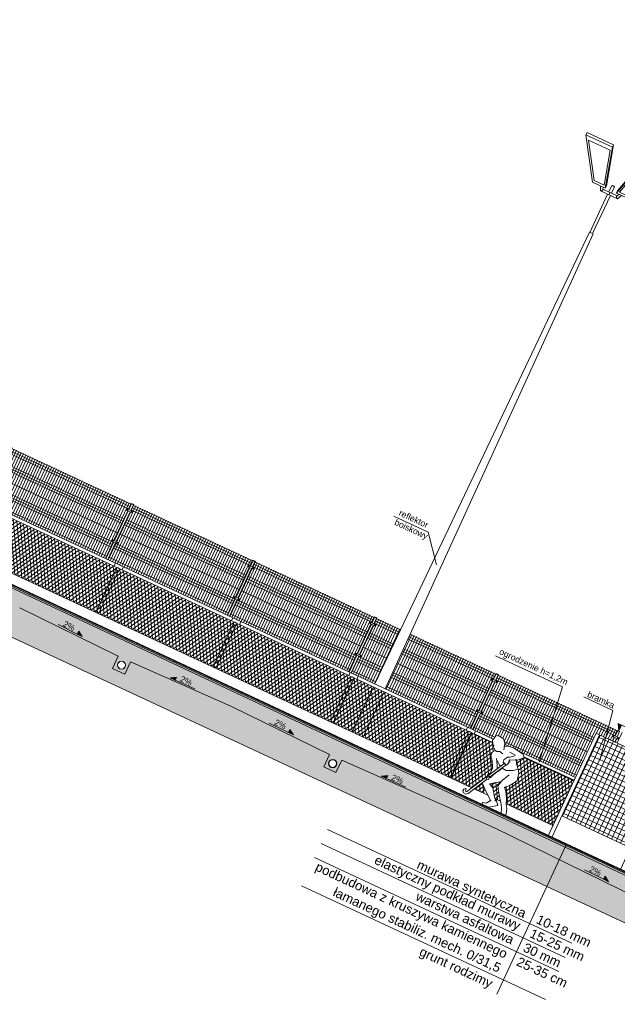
# Model space of a CAD drawing. Header units: millimetres. Extents: x 1962 to 3194, y -795 to -219.
# Tile 99 of 256: x 2333 to 2344, y -422 to -403. Entities that reach past the tile are written whole.
import ezdxf

# ---------------------------------------------------------------- set-up
doc = ezdxf.new("R2010")
doc.units = ezdxf.units.MM
doc.layers.get('0').update_dxf_attribs({"lineweight": 5})
for name, color, linetype, lineweight in [('A_boisko reflektory', 74, 'Continuous', 9), ('A_flagi przekrojowe', 92, 'Continuous', 9), ('A_hatch przekroje', 125, 'Continuous', 9), ('A_koty wysokośc.', 53, 'Continuous', 9), ('A_ludzie', 53, 'Continuous', 9), ('A_ogrodzenie 1_2m', 34, 'Continuous', 9), ('A_ogrodzenie 2_4m', 45, 'Continuous', 9), ('A_przekrojowe', 42, 'Continuous', 9), ('A_widok', 142, 'Continuous', 9)]:
    doc.layers.add(name, color=color, linetype=linetype, lineweight=lineweight)
doc.styles.get("Standard").update_dxf_attribs({"font": 'arial.ttf'})

# ---------------------------------------------------------------- blocks, each defined once
blk = doc.blocks.new('zw$82A4')
at = {"layer": 'A_boisko reflektory'}
for p, q in [((-0.893, 12.574), (-0.33, 12.574)), ((-0.893, 12.524), (-0.893, 12.574)), ((-0.119, 11.801), (-0.33, 12.574)), ((-0.33, 12.524), (-0.33, 12.574)), ((0.119, 11.801), (0.33, 12.574)), ((0.893, 12.574), (0.33, 12.574)), ((0.33, 12.524), (0.33, 12.574)), ((0.893, 12.524), (0.893, 12.574)), ((-0.893, 12.524), (-0.33, 12.524)), ((-0.893, 12.524), (-0.394, 11.75)), ((-0.802, 12.454), (-0.342, 12.454)), ((-0.802, 12.454), (-0.375, 11.793)), ((-0.162, 11.793), (-0.342, 12.454)), ((-0.119, 11.75), (-0.33, 12.524)), ((0.119, 11.75), (0.33, 12.524)), ((0.162, 11.793), (0.342, 12.454)), ((0.893, 12.524), (0.33, 12.524)), ((0.802, 12.454), (0.342, 12.454)), ((0.802, 12.454), (0.375, 11.793)), ((0.893, 12.524), (0.394, 11.75)), ((-0.375, 11.793), (-0.162, 11.793)), ((-0.119, 11.75), (-0.119, 11.801)), ((-0.03, 11.849), (0.03, 11.849)), ((-0.03, 11.849), (-0.03, 11.712)), ((0.03, 11.849), (0.03, 11.712)), ((0.119, 11.75), (0.119, 11.801)), ((0.375, 11.793), (0.162, 11.793)), ((-0.394, 11.75), (-0.119, 11.75)), ((-0.183, 11.662), (-0.223, 11.75)), ((0.181, 11.662), (-0.183, 11.662)), ((-0.151, 11.712), (-0.168, 11.75)), ((0.151, 11.712), (-0.151, 11.712)), ((-0.03, 11.662), (-0.03, 10.849)), ((0, 11.712), (0, 11.662)), ((0.03, 11.662), (0.03, 10.849)), ((0.394, 11.75), (0.119, 11.75)), ((0.151, 11.712), (0.168, 11.75)), ((0.183, 11.662), (0.223, 11.75)), ((-0.113, 1.19), (-0.04, 10.849)), ((-0.04, 10.849), (0.04, 10.849)), ((0.113, 1.19), (0.04, 10.849)), ((-0.119, 0.166), (-0.114, 1.13)), ((0.119, 0.166), (0.114, 1.13))]:
    blk.add_line(p, q, dxfattribs=at)
for centre, radius, start, end in [((0, 11.781), 0.0744, 66.2061, 113.7939), ((-0.182, 11.697), 0.0348, 268.7223, 25.8045), ((0.182, 11.697), 0.0348, 154.1955, 271.2777)]:
    blk.add_arc(centre, radius, start, end, dxfattribs=at)
blk = doc.blocks.new('zw$5246')
at = {"layer": 'A_ogrodzenie 2_4m'}
blk.add_lwpolyline([(-0.095, 0.015), (0.015, 0.015), (0.015, -0.015), (-0.095, -0.015), (-0.095, 0.015)], dxfattribs=at)
for centre in [(-0.085, 0), (0.005, 0)]:
    blk.add_circle(centre, 0.006, dxfattribs=at)
blk = doc.blocks.new('zw$874D')
at = {"layer": 'A_ogrodzenie 2_4m'}
for p, q in [((0.07, -1.169), (0.07, 0)), ((0.12, -1.169), (0.12, 0)), ((0.17, -1.169), (0.17, 0)), ((0.22, -1.169), (0.22, 0)), ((0.27, -1.169), (0.27, 0)), ((0.32, -1.169), (0.32, 0)), ((0.42, -1.169), (0.42, 0)), ((0.52, -1.169), (0.52, 0)), ((0.57, -1.169), (0.57, 0)), ((0.03, -0.12), (0.03, 0)), ((0.03, -0.01), (2.56, -0.01)), ((0.03, -0.06), (2.56, -0.06)), ((0.03, -0.11), (2.56, -0.11)), ((0.03, -0.78), (0.03, -0.15)), ((0.37, -1.169), (0.37, 0)), ((0.47, -1.169), (0.47, 0)), ((0.62, -1.169), (0.62, 0)), ((0.67, -1.169), (0.67, 0)), ((0.72, -1.169), (0.72, 0)), ((0.77, -1.169), (0.77, 0)), ((0.82, -1.169), (0.82, 0)), ((0.87, -1.169), (0.87, 0)), ((0.92, -1.169), (0.92, 0)), ((0.97, -1.169), (0.97, 0)), ((1.02, -1.169), (1.02, 0)), ((1.07, -1.169), (1.07, 0)), ((1.12, -1.169), (1.12, 0)), ((1.17, -1.169), (1.17, 0)), ((1.22, -1.169), (1.22, 0)), ((1.27, -1.169), (1.27, 0)), ((1.32, -1.169), (1.32, 0)), ((1.37, -1.169), (1.37, 0)), ((1.42, -1.169), (1.42, 0)), ((1.47, -1.169), (1.47, 0)), ((1.52, -1.164), (1.52, 0)), ((1.57, -1.164), (1.57, 0)), ((1.62, -1.164), (1.62, 0)), ((1.67, -1.169), (1.67, 0)), ((1.72, -1.169), (1.72, 0)), ((1.77, -1.164), (1.77, 0)), ((1.82, -1.164), (1.82, 0)), ((1.87, -1.164), (1.87, 0)), ((1.92, -1.164), (1.92, 0)), ((1.97, -1.169), (1.97, 0)), ((2.02, -1.169), (2.02, 0)), ((2.07, -1.169), (2.07, 0)), ((2.12, -1.169), (2.12, 0)), ((2.17, -1.169), (2.17, 0)), ((2.22, -1.169), (2.22, 0)), ((2.27, -1.169), (2.27, 0)), ((2.32, -1.169), (2.32, 0)), ((2.37, -1.169), (2.37, 0)), ((2.42, -1.169), (2.42, 0)), ((2.47, -1.169), (2.47, 0)), ((2.52, -1.169), (2.52, 0)), ((2.56, -0.12), (2.56, 0)), ((2.56, -0.78), (2.56, -0.15)), ((0.03, -0.32), (2.56, -0.32)), ((0.03, -0.37), (2.56, -0.37)), ((0.03, -0.42), (2.56, -0.42)), ((0.03, -0.62), (2.56, -0.62)), ((0.03, -1.169), (0.03, -0.81)), ((0.03, -0.82), (2.56, -0.82)), ((0.03, -0.87), (2.56, -0.87)), ((0.03, -0.92), (2.56, -0.92)), ((2.56, -1.169), (2.56, -0.81)), ((0.03, -1.12), (2.56, -1.12))]:
    blk.add_line(p, q, dxfattribs=at)
blk.add_lwpolyline([(0.025, -0.01), (0.02, -0.01), (0.02, 0), (-0.02, 0), (-0.02, -0.01), (-0.025, -0.01), (-0.025, 0.005), (0.025, 0.005)], close=True, dxfattribs=at)
for points in [[(0.02, -0.12), (0.02, 0), (-0.02, 0), (-0.02, -0.12)], [(-0.02, -0.15), (-0.02, -0.78)], [(0.02, -0.78), (0.02, -0.15)], [(-0.02, -0.81), (-0.02, -1.169)], [(0.02, -1.169), (0.02, -0.81)]]:
    blk.add_lwpolyline(points, dxfattribs=at)
at = {"layer": 'A_ogrodzenie 2_4m', "xscale": -1, "rotation": 179.9999999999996}
blk.add_blockref('zw$5246', (0.04, -0.135), dxfattribs=at)
at = {"layer": 'A_ogrodzenie 2_4m', "rotation": 359.9999999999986}
blk.add_blockref('zw$5246', (0.04, -0.795), dxfattribs=at)
blk = doc.blocks.new('zw$C250')
at = {"layer": 'A_ludzie'}
for p, q in [((-0.545, 0.511), (-0.506, 0.56)), ((-0.506, 0.56), (-0.499, 0.532))]:
    blk.add_line(p, q, dxfattribs=at)
for points in [[(-0.66, 1.341), (-0.724, 1.326), (-0.75, 1.213), (-0.708, 1.141), (-0.684, 1.134), (-0.676, 1.089), (-0.652, 1.09), (-0.62, 1.056), (-0.58, 1.057), (-0.53, 1.077), (-0.459, 1.062)], [(-0.66, 1.341), (-0.569, 1.33), (-0.51, 1.262), (-0.488, 1.21), (-0.471, 1.141)], [(-0.5, 1.205), (-0.405, 1.244), (-0.32, 1.256), (-0.097, 1.221), (-0.056, 1.172), (-0.148, 1.073), (-0.285, 1.016), (-0.289, 0.978), (-0.276, 0.953), (-0.302, 0.893), (-0.376, 0.911), (-0.388, 0.967), (-0.348, 1.038), (-0.301, 1.063), (-0.233, 1.126), (-0.232, 1.139), (-0.346, 1.147)], [(-0.62, 1.056), (-0.66, 1.003), (-0.649, 0.931), (-0.589, 0.86), (-0.519, 0.73), (-0.518, 0.628), (-0.556, 0.567), (-0.55, 0.538)], [(-0.178, 1.077), (-0.138, 0.999), (-0.062, 0.918), (-0.14, 0.854), (-0.264, 0.795), (-0.352, 0.808), (-0.357, 0.81)], [(-0.278, 0.957), (-0.265, 0.981)], [(-0.345, 0.923), (-0.779, 0.108), (-0.8, 0.1), (-0.811, 0.112), (-0.81, 0.141), (-0.828, 0.149), (-0.853, 0.125), (-0.857, 0.085), (-0.83, 0.058), (-0.776, 0.055), (-0.742, 0.086), (-0.537, 0.472)], [(-0.436, 0.753), (-0.465, 0.82), (-0.528, 0.932)], [(-0.396, 0.828), (-0.413, 0.836), (-0.514, 0.903)], [(-0.501, 0.538), (-0.311, 0.896)], [(-0.352, 0.808), (-0.39, 0.726), (-0.411, 0.697)], [(-0.062, 0.918), (-0.02, 0.855), (0.013, 0.707), (-0.086, 0.553), (-0.155, 0.493), (-0.098, 0.426), (-0.035, 0.319), (0.014, 0.204), (0.061, 0.139), (0.093, 0.035), (0.058, -0.001), (0, 0), (-0.039, 0.103), (-0.072, 0.163), (-0.205, 0.343), (-0.286, 0.461), (-0.254, 0.59), (-0.174, 0.743)], [(-0.545, 0.511), (-0.536, 0.47), (-0.496, 0.495), (-0.499, 0.532), (-0.462, 0.554), (-0.461, 0.599), (-0.411, 0.695), (-0.414, 0.703)], [(-0.583, 0.385), (-0.51, 0.317), (-0.284, 0.135)], [(-0.195, 0.179), (-0.251, 0.235), (-0.357, 0.386), (-0.444, 0.428), (-0.343, 0.505), (-0.25, 0.57)], [(-0.286, 0.152), (-0.342, 0.067), (-0.414, 0.043), (-0.407, 0.016), (-0.27, 0.013), (-0.121, 0.12), (-0.198, 0.202), (-0.212, 0.167)]]:
    blk.add_lwpolyline(points, dxfattribs=at)
blk = doc.blocks.new('zw$572')
at = {"layer": 'A_koty wysokośc.'}
h = blk.add_hatch(color=256, dxfattribs=at)
h.dxf.hatch_style = 1
h.paths.add_polyline_path([(0.12, 0.072), (0, 0), (0.12, 0)])
blk.add_line((0.12, 0), (0.578, 0), dxfattribs=at)
blk.add_lwpolyline([(0.12, 0), (0.12, 0.072), (0, 0), (0.12, 0)], close=True, dxfattribs=at)
blk = doc.blocks.new('zw$CA91')
at = {"layer": 'A_koty wysokośc.'}
h = blk.add_hatch(color=256, dxfattribs=at)
h.dxf.hatch_style = 1
h.paths.add_polyline_path([(-0.45, 0.75), (0, 0), (0, 0.75)])
blk.add_lwpolyline([(2.87, 0.75), (-0.45, 0.75), (0, 0), (0, 0.75)], dxfattribs=at)
blk = doc.blocks.new('zw$607D')
at = {"layer": 'A_hatch przekroje'}
h = blk.add_hatch(dxfattribs=at)
h.set_pattern_fill('LINE', color=256, scale=0.005, angle=114.9782, style=2)
h.set_pattern_definition([(90, (-163.449078, -3.115186), (-0.015875, -1e-15), [])])
h.paths.add_polyline_path([(-24.269, 0.34), (-24.269, 0.355), (-54.769, 0.416), (-95.169, 0.416), (-125.669, 0.355), (-125.669, 0.34), (-95.169, 0.401), (-54.769, 0.401)])
h = blk.add_hatch(color=251, dxfattribs=at)
h.dxf.hatch_style = 2
h.paths.add_polyline_path([(-24.269, 0.34), (-24.269, 0.32), (-54.769, 0.381), (-95.169, 0.381), (-125.669, 0.32), (-125.669, 0.34), (-95.169, 0.401), (-54.769, 0.401)])
h = blk.add_hatch(dxfattribs=at)
h.set_pattern_fill('CONC', color=256, scale=0.005, angle=324.9782, style=2)
h.set_pattern_definition([(300, (-163.31836, -3.17903), (0.10998523, 0.0635), [0, -0.127]), (300, (-163.35622, -3.20236), (0.10998523, 0.0635), [0, -0.127]), (300, (-163.29493, -3.17137), (0.10998523, 0.0635), [0, -0.127]), (278.1986, (-163.36204, -3.13386), (0.080514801, -0.393455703), [0.01367828, -0.67023767]), (156.8699, (-163.36009, -3.147398), (0.410470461, -0.202955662), [0.00635, -0.62865]), (70.6013, (-163.36593, -3.144904), (-0.342411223, -0.9309261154), [0.01170876, -1.15917332]), (146.5651, (-163.400083, -3.11623), (-0.173485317, 0.04648505), [0.00283985, -0.28114079]), (266.3099, (-163.402453, -3.114664), (0.017014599, -0.283470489), [0.00457911, -0.45332599]), (48.4349, (-163.402748, -3.119233), (0.156470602, 0.236985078), [0.00401612, -0.39759318]), (165, (-163.37044, -3.19297), (-0.10998526, -0.06350002), [0.0053881, -0.17421695]), (300, (-163.37565, -3.19157), (0.17348523, -0.04648523), [0.00762, -0.11938]), (75, (-163.37184, -3.19817), (-0.06350002, 0.10998526), [0.0053881, -0.17421695]), (191.5651, (-163.30767, -3.13913), (0.283470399, 0.017014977), [0.00401612, -0.39759318]), (300, (-163.3116, -3.13994), (0.17348523, -0.04648523), [0.00635, -0.12065]), (83.1301, (-163.30843, -3.145435), (0.0294704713, 0.4569556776), [0.00635, -0.62865]), (153.6901, (-163.340226, -3.080204), (0.236985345, -0.156470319), [0.00457911, -0.45332599]), (281.5651, (-163.34433, -3.078174), (-0.017014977, 0.283470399), [0.00803224, -0.39357706]), (66.8699, (-163.34272, -3.086043), (-0.202955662, -0.410470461), [0.00635, -0.62865]), (300, (-163.32621, -3.11464), (0.10998523, 0.0635), [0, -0.127]), (300, (-163.37195, -3.10145), (0.10998523, 0.0635), [0, -0.127]), (300, (-163.39487, -3.15574), (0.10998523, 0.0635), [0, -0.127]), (300, (-163.34363, -3.16576), (0.10998523, 0.0635), [0, -0.127]), (300, (-163.34334, -3.12306), (0.10998523, 0.0635), [0, -0.127]), (300, (-163.35401, -3.09696), (0.10998523, 0.0635), [0, -0.127]), (300, (-163.3549, -3.11067), (0.10998523, 0.0635), [0, -0.127]), (300, (-163.38383, -3.12151), (0.10998523, 0.0635), [0, -0.127]), (300, (-163.39467, -3.09258), (0.10998523, 0.0635), [0, -0.127]), (300, (-163.36874, -3.07907), (0.10998523, 0.0635), [0, -0.127]), (300, (-163.34645, -3.0618), (0.10998523, 0.0635), [0, -0.127]), (300, (-163.32237, -3.09336), (0.10998523, 0.0635), [0, -0.127]), (300, (-163.304, -3.11501), (0.10998523, 0.0635), [0, -0.127]), (300, (-163.28617, -3.15605), (0.10998523, 0.0635), [0, -0.127]), (300, (-163.33551, -3.14934), (0.10998523, 0.0635), [0, -0.127]), (300, (-163.32206, -3.12691), (0.10998523, 0.0635), [0, -0.127]), (300, (-163.36977, -3.16619), (0.10998523, 0.0635), [0, -0.127]), (300, (-163.39432, -3.13637), (0.10998523, 0.0635), [0, -0.127]), (300, (-163.39947, -3.18333), (0.10998523, 0.0635), [0, -0.127]), (300, (-163.41383, -3.14323), (0.10998523, 0.0635), [0, -0.127]), (300, (-163.43744, -3.10994), (0.10998523, 0.0635), [0, -0.127]), (300, (-163.43532, -3.12631), (0.10998523, 0.0635), [0, -0.127]), (300, (-163.41929, -3.11852), (0.10998523, 0.0635), [0, -0.127]), (300, (-163.39434, -3.20237), (0.10998523, 0.0635), [0, -0.127]), (300, (-163.34163, -3.18953), (0.10998523, 0.0635), [0, -0.127]), (300, (-163.31181, -3.16498), (0.10998523, 0.0635), [0, -0.127]), (300, (-163.42021, -3.16011), (0.10998523, 0.0635), [0, -0.127])])
h.paths.add_polyline_path([(-24.269, 0.29), (-24.269, 0.32), (-54.769, 0.381), (-95.169, 0.381), (-125.669, 0.32), (-125.669, 0.29), (-95.169, 0.351), (-54.769, 0.351)])
h = blk.add_hatch(dxfattribs=at)
h.set_pattern_fill('EARTH2', color=256, scale=0.03, angle=69.9782, style=2)
h.set_pattern_definition([(225, (-78.4693, 4.5083), (1e-16, -1.077631), [0.3429, -0.4191]), (225, (-78.2268, 4.2658), (1e-16, -1.077631), [0.3429, -0.4191]), (225, (-78.2861, 4.3251), (1e-16, -1.077631), [0.35052, -0.41148]), (225, (-78.34535, 4.3843), (1e-16, -1.077631), [0.35052, -0.41148]), (225, (-78.4046, 4.4436), (1e-16, -1.077631), [0.35052, -0.41148]), (225, (-78.4046, 4.9824), (1e-16, -1.077631), [0.3429, -0.4191]), (225, (-78.34535, 4.92315), (1e-16, -1.077631), [0.3429, -0.4191]), (225, (-78.2861, 4.8639), (1e-16, -1.077631), [0.3429, -0.4191]), (225, (-78.2268, 4.8046), (1e-16, -1.077631), [0.3429, -0.4191]), (225, (-78.4693, 5.0471), (1e-16, -1.077631), [0.3429, -0.4191]), (315, (-78.98654, 4.5298), (1.077631, 0), [0.3429, -0.4191]), (315, (-78.7387, 4.7777), (1.077631, 0), [0.3429, -0.4191]), (315, (-78.80334, 4.713), (1.077631, 0), [0.3429, -0.4191]), (315, (-78.8626, 4.65374), (1.077631, 0), [0.3429, -0.4191]), (315, (-78.9219, 4.5945), (1.077631, 0), [0.3429, -0.4191]), (315, (-78.3831, 4.5945), (1.077631, 0), [0.35052, -0.41148]), (315, (-78.3238, 4.65374), (1.077631, 0), [0.35052, -0.41148]), (315, (-78.2645, 4.713), (1.077631, 0), [0.35052, -0.41148]), (315, (-78.1999, 4.7777), (1.077631, 0), [0.3429, -0.4191]), (315, (-78.4423, 4.5352), (1.077631, 0), [0.3429, -0.4191])])
h.paths.add_polyline_path([(-131.381, -0.95), (-128.549, -0.95), (-128.169, -0.671), (-127.401, -0.661), (-127.119, -0.929), (-126.319, -0.929), (-125.791, -0.54), (-24.028, -0.54), (-23.619, -0.929), (-22.819, -0.929), (-22.474, -0.674), (-5.389, -1.01), (-4.884, -0.5), (-0.615, -0.5), (-0.12, 0), (-5.989, 0), (-5.989, 0.02), (-6.069, 0.02), (-6.069, -0.03), (-6.269, -0.03), (-6.269, -0.11), (-6.069, -0.11), (-6.069, -0.16), (-6.069, -0.28), (-6.098, -0.299), (-6.109, -0.36), (-5.889, -0.36), (-5.889, -0.5), (-6.258, -0.5), (-24.369, -0.137), (-24.369, -0.04), (-24.109, -0.04), (-24.109, 0.09), (-24.209, 0.24), (-24.209, 0.34), (-24.269, 0.34), (-24.269, 0.24), (-24.369, 0.09), (-24.369, 0.047), (-26.825, -0.004), (-26.825, -0.264), (-27.085, -0.264), (-27.085, -0.004), (-30.312, 0.063), (-33.538, -0.004), (-33.538, -0.264), (-33.798, -0.264), (-33.798, -0.004), (-35.918, 0.04), (-38.038, -0.004), (-38.038, -0.264), (-38.298, -0.264), (-38.298, -0.004), (-40.418, 0.04), (-42.538, -0.004), (-42.538, -0.264), (-42.798, -0.264), (-42.798, -0.004), (-44.918, 0.04), (-47.038, -0.004), (-47.038, -0.264), (-47.298, -0.264), (-47.298, -0.004), (-49.418, 0.04), (-51.538, -0.004), (-51.538, -0.264), (-51.798, -0.264), (-51.798, -0.004), (-53.918, 0.04), (-56.038, -0.004), (-56.038, -0.264), (-56.298, -0.264), (-56.298, -0.004), (-58.418, 0.04), (-60.538, -0.004), (-60.538, -0.264), (-60.798, -0.264), (-60.798, -0.004), (-62.918, 0.04), (-65.038, -0.004), (-65.038, -0.264), (-65.298, -0.264), (-65.298, -0.004), (-67.418, 0.04), (-69.538, -0.004), (-69.538, -0.264), (-69.798, -0.264), (-69.798, -0.004), (-71.918, 0.04), (-74.038, -0.004), (-74.038, -0.264), (-74.298, -0.264), (-74.298, -0.004), (-76.418, 0.04), (-78.538, -0.004), (-78.538, -0.264), (-78.798, -0.264), (-78.798, -0.004), (-80.918, 0.04), (-83.038, -0.004), (-83.038, -0.264), (-83.298, -0.264), (-83.298, -0.004), (-85.418, 0.04), (-87.538, -0.004), (-87.538, -0.264), (-87.798, -0.264), (-87.798, -0.004), (-89.918, 0.04), (-92.038, -0.004), (-92.038, -0.264), (-92.298, -0.264), (-92.298, -0.004), (-94.418, 0.04), (-96.538, -0.004), (-96.538, -0.264), (-96.798, -0.264), (-96.798, -0.004), (-98.918, 0.04), (-101.038, -0.004), (-101.038, -0.264), (-101.298, -0.264), (-101.298, -0.004), (-103.418, 0.04), (-105.538, -0.004), (-105.538, -0.264), (-105.798, -0.264), (-105.798, -0.004), (-107.918, 0.04), (-110.038, -0.004), (-110.038, -0.264), (-110.298, -0.264), (-110.298, -0.004), (-112.418, 0.04), (-114.538, -0.004), (-114.538, -0.264), (-114.798, -0.264), (-114.798, -0.004), (-116.918, 0.04), (-119.038, -0.004), (-119.038, -0.264), (-119.298, -0.264), (-119.298, -0.004), (-121.418, 0.04), (-123.538, -0.004), (-123.538, -0.264), (-123.798, -0.264), (-123.798, -0.004), (-125.569, 0.033), (-125.569, 0.09), (-125.669, 0.24), (-125.669, 0.34), (-125.729, 0.34), (-125.729, 0.24), (-125.829, 0.09), (-125.829, 0.038), (-125.829, -0.04), (-125.569, -0.04), (-125.569, -0.137), (-128.149, -0.183), (-128.149, -0.08), (-127.929, -0.08), (-127.941, -0.019), (-127.969, 0), (-127.969, 0.3), (-128.049, 0.3), (-128.049, 0.27), (-132.649, 0.27)])
h.paths.add_polyline_path([(-128.149, -0.08), (-128.109, 0.2), (-128.049, 0.2), (-128.049, 0), (-128.049, -0.019), (-127.941, -0.019), (-127.929, -0.08)], flags=16)
h = blk.add_hatch(dxfattribs=at)
h.set_pattern_fill('CONCRE', color=256, scale=0.008, angle=245.0218, style=2)
h.set_pattern_definition([(220.0436, (-78.46928, 3.991), (-0.0248279, -0.28629365), [0.0254, -0.1778]), (310.0436, (-78.46928, 3.991), (0.28629365, -0.0248279), [0.0254, -0.1778]), (355.0436, (-78.48872, 3.97466), (0.15556077, 0.1307329), [0.035921, -0.2514472]), (220.0436, (-78.41518, 3.88716), (-0.0248279, -0.28629365), [0.0254, -0.1778]), (265.0436, (-78.43308, 3.88871), (0.1307329, -0.15556077), [0.0179605, -0.2694077]), (355.0436, (-78.43308, 3.88871), (0.15556077, 0.1307329), [0.0179605, -0.2694077]), (220.0436, (-78.44084, 3.79924), (-0.0248279, -0.28629365), [0.035921, -0.167279]), (265.0436, (-78.44084, 3.79924), (0.1307329, -0.15556077), [0.0254, -0.2619682]), (355.0436, (-78.46834, 3.77613), (0.15556077, 0.1307329), [0.0254, -0.2619682]), (310.0436, (-78.54354, 3.86223), (0.28629365, -0.0248279), [0.0254, -0.1778]), (265.0436, (-78.54354, 3.86223), (0.1307329, -0.15556077), [0.0179605, -0.2694077]), (355.0436, (-78.5451, 3.84434), (0.15556077, 0.1307329), [0.0179605, -0.2694077]), (220.0436, (-78.45604, 3.93577), (-0.0248279, -0.28629365), [0.0127, -0.17018]), (220.0436, (-78.54003, 3.79883), (-0.0248279, -0.28629365), [0.0127, -0.17018]), (310.0436, (-78.47507, 3.82024), (0.28629365, -0.0248279), [0.0127, -0.17018]), (355.0436, (-78.56805, 3.8914), (0.15556077, 0.1307329), [0.0179605, -0.2694077]), (355.0436, (-78.41012, 3.84165), (0.15556077, 0.1307329), [0.0179605, -0.2694077]), (265.0436, (-78.4993, 3.87868), (0.1307329, -0.15556077), [0.0179605, -0.2694077]), (310.0436, (-78.5064, 3.92662), (0.28629365, -0.0248279), [0.003175, -0.200025]), (310.0436, (-78.45855, 3.85486), (0.28629365, -0.0248279), [0.003175, -0.200025]), (310.0436, (-78.509, 3.76684), (0.28629365, -0.0248279), [0.003175, -0.200025]), (310.0436, (-78.58088, 3.84744), (0.28629365, -0.0248279), [0.003175, -0.200025])])
h.paths.add_polyline_path([(-125.669, 0.24), (-125.669, 0.29), (-95.169, 0.351), (-54.769, 0.351), (-24.269, 0.29), (-24.269, 0.24), (-24.369, 0.09), (-24.369, 0.047), (-26.825, -0.004), (-26.825, -0.264), (-27.085, -0.264), (-27.085, -0.004), (-30.312, 0.063), (-33.538, -0.004), (-33.538, -0.264), (-33.798, -0.264), (-33.798, -0.004), (-35.918, 0.04), (-38.038, -0.004), (-38.038, -0.264), (-38.298, -0.264), (-38.298, -0.004), (-40.418, 0.04), (-42.538, -0.004), (-42.538, -0.264), (-42.798, -0.264), (-42.798, -0.004), (-44.918, 0.04), (-47.038, -0.004), (-47.038, -0.264), (-47.298, -0.264), (-47.298, -0.004), (-49.418, 0.04), (-51.538, -0.004), (-51.538, -0.264), (-51.798, -0.264), (-51.798, -0.004), (-53.918, 0.04), (-56.038, -0.004), (-56.038, -0.264), (-56.298, -0.264), (-56.298, -0.004), (-58.418, 0.04), (-60.538, -0.004), (-60.538, -0.264), (-60.798, -0.264), (-60.798, -0.004), (-62.918, 0.04), (-65.038, -0.004), (-65.038, -0.264), (-65.298, -0.264), (-65.298, -0.004), (-67.418, 0.04), (-69.538, -0.004), (-69.538, -0.264), (-69.798, -0.264), (-69.798, -0.004), (-71.918, 0.04), (-74.038, -0.004), (-74.038, -0.264), (-74.298, -0.264), (-74.298, -0.004), (-76.418, 0.04), (-78.538, -0.004), (-78.538, -0.264), (-78.798, -0.264), (-78.798, -0.004), (-80.918, 0.04), (-83.038, -0.004), (-83.038, -0.264), (-83.298, -0.264), (-83.298, -0.004), (-85.418, 0.04), (-87.538, -0.004), (-87.538, -0.264), (-87.798, -0.264), (-87.798, -0.004), (-89.918, 0.04), (-92.038, -0.004), (-92.038, -0.264), (-92.298, -0.264), (-92.298, -0.004), (-94.418, 0.04), (-96.538, -0.004), (-96.538, -0.264), (-96.798, -0.264), (-96.798, -0.004), (-98.918, 0.04), (-101.038, -0.004), (-101.038, -0.264), (-101.298, -0.264), (-101.298, -0.004), (-103.418, 0.04), (-105.538, -0.004), (-105.538, -0.264), (-105.798, -0.264), (-105.798, -0.004), (-107.918, 0.04), (-110.038, -0.004), (-110.038, -0.264), (-110.298, -0.264), (-110.298, -0.004), (-112.418, 0.04), (-114.538, -0.004), (-114.538, -0.264), (-114.798, -0.264), (-114.798, -0.004), (-116.918, 0.04), (-119.038, -0.004), (-119.038, -0.264), (-119.298, -0.264), (-119.298, -0.004), (-121.418, 0.04), (-123.538, -0.004), (-123.538, -0.264), (-123.798, -0.264), (-123.798, -0.004), (-125.569, 0.033), (-125.569, 0.09)])
h.paths.add_polyline_path([(-65.096, -0.1, 1), (-65.241, -0.168, 1)], flags=16)
edge = h.paths.add_edge_path()
edge.add_arc((-26.955, -0.134), 0.08, 24.9782, 384.9782)
edge = h.paths.add_edge_path()
edge.add_arc((-33.668, -0.134), 0.08, 24.9782, 384.9782)
edge = h.paths.add_edge_path()
edge.add_arc((-38.168, -0.134), 0.08, 24.9782, 384.9782)
edge = h.paths.add_edge_path()
edge.add_arc((-42.668, -0.134), 0.08, 24.9782, 384.9782)
edge = h.paths.add_edge_path()
edge.add_arc((-47.168, -0.134), 0.08, 24.9782, 384.9782)
edge = h.paths.add_edge_path()
edge.add_arc((-51.668, -0.134), 0.08, 24.9782, 384.9782)
edge = h.paths.add_edge_path()
edge.add_arc((-56.168, -0.134), 0.08, 24.9782, 384.9782)
edge = h.paths.add_edge_path()
edge.add_arc((-60.668, -0.134), 0.08, 24.9782, 384.9782)
edge = h.paths.add_edge_path()
edge.add_arc((-65.168, -0.134), 0.08, 24.9782, 384.9782)
edge = h.paths.add_edge_path()
edge.add_arc((-69.668, -0.134), 0.08, 24.9782, 384.9782)
edge = h.paths.add_edge_path()
edge.add_arc((-74.168, -0.134), 0.08, 24.9782, 384.9782)
edge = h.paths.add_edge_path()
edge.add_arc((-78.668, -0.134), 0.08, 24.9782, 384.9782)
edge = h.paths.add_edge_path()
edge.add_arc((-83.168, -0.134), 0.08, 24.9782, 384.9782)
edge = h.paths.add_edge_path()
edge.add_arc((-87.668, -0.134), 0.08, 24.9782, 384.9782)
edge = h.paths.add_edge_path()
edge.add_arc((-92.168, -0.134), 0.08, 24.9782, 384.9782)
edge = h.paths.add_edge_path()
edge.add_arc((-96.668, -0.134), 0.08, 24.9782, 384.9782)
edge = h.paths.add_edge_path()
edge.add_arc((-101.168, -0.134), 0.08, 24.9782, 384.9782)
edge = h.paths.add_edge_path()
edge.add_arc((-105.668, -0.134), 0.08, 24.9782, 384.9782)
edge = h.paths.add_edge_path()
edge.add_arc((-110.168, -0.134), 0.08, 24.9782, 384.9782)
edge = h.paths.add_edge_path()
edge.add_arc((-114.668, -0.134), 0.08, 24.9782, 384.9782)
edge = h.paths.add_edge_path()
edge.add_arc((-119.168, -0.134), 0.08, 24.9782, 384.9782)
edge = h.paths.add_edge_path()
edge.add_arc((-123.668, -0.134), 0.08, 24.9782, 384.9782)
at = {"layer": 'A_ogrodzenie 1_2m'}
h = blk.add_hatch(dxfattribs=at)
h.set_pattern_fill('DIAMONDS', color=256, scale=0.02, style=2)
h.set_pattern_definition([(60, (-2727.07416, 476.21527), (-0.0549926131, 0.03175), []), (120, (-2727.07416, 476.21527), (-0.0549926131, -0.03175), [])])
h.paths.add_polyline_path([(-62.769, 1.531), (-31.479, 1.531), (-31.479, 0.577), (-62.769, 0.577)])
at = {"layer": 'A_widok'}
h = blk.add_hatch(dxfattribs=at)
h.set_pattern_fill('NET', color=256, scale=0.03, angle=245.0218, style=2)
h.set_pattern_definition([(270, (13.51052, -3.54268), (-0.09525, -8e-15), []), (180, (13.51052, -3.54268), (-8e-15, 0.09525), [])])
h.paths.add_polyline_path([(-29.232, 0.817), (-29.232, 2.547), (-28.407, 2.547), (-27.769, 0.817)])
at = {"layer": 'A_flagi przekrojowe'}
for p, q in [((-28.917, 0.364), (-28.917, -2.829)), ((-28.017, -1.329), (-33.221, -1.329)), ((-28.017, -1.629), (-33.221, -1.629)), ((-28.017, -1.929), (-33.221, -1.929)), ((-28.017, -2.529), (-33.221, -2.529))]:
    blk.add_line(p, q, dxfattribs=at)
for points in [[(-33.475, 4.192), (-33.884, 4.696), (-34.617, 4.696)], [(-30.068, 1.573), (-30.272, 3.08), (-31.697, 3.08)], [(-29.019, 2.105), (-29.195, 3.08), (-29.819, 3.08)]]:
    blk.add_lwpolyline(points, dxfattribs=at)
at = {"layer": 'A_hatch przekroje'}
blk.add_line((-54.769, 0.416), (-24.269, 0.355), dxfattribs=at)
blk.add_lwpolyline([(-132.649, 0.27), (-131.381, -0.95), (-128.549, -0.95), (-128.169, -0.671), (-127.401, -0.661), (-127.119, -0.929), (-126.319, -0.929), (-125.791, -0.54), (-24.028, -0.54), (-23.619, -0.929), (-22.819, -0.929), (-22.474, -0.674), (-5.389, -1.01), (-4.884, -0.5), (-0.615, -0.5), (-0.12, 0)], dxfattribs=at)
at = {"layer": 'A_ogrodzenie 1_2m'}
for p, q in [((-41.434, 1.601), (-39.104, 1.601)), ((-41.434, 1.541), (-39.104, 1.541)), ((-38.934, 1.601), (-36.604, 1.601)), ((-38.934, 1.541), (-36.604, 1.541)), ((-36.434, 1.601), (-34.104, 1.601)), ((-36.434, 1.541), (-34.104, 1.541)), ((-33.934, 1.601), (-31.604, 1.601)), ((-33.934, 1.541), (-31.604, 1.541)), ((-31.479, 1.491), (-31.456, 1.531)), ((-31.479, 1.364), (-31.383, 1.531)), ((-31.479, 1.237), (-31.31, 1.531)), ((-31.479, 1.11), (-31.236, 1.531)), ((-31.479, 0.983), (-31.163, 1.531)), ((-31.479, 0.856), (-31.09, 1.531)), ((-30.986, 0.67), (-31.479, 1.524)), ((-31.434, 1.601), (-31.057, 1.601)), ((-31.434, 1.541), (-31.043, 1.541)), ((-30.951, 0.736), (-31.41, 1.531)), ((-30.915, 0.802), (-31.336, 1.531)), ((-30.88, 0.868), (-31.263, 1.531)), ((-30.855, 0.951), (-31.19, 1.531)), ((-30.831, 1.037), (-31.117, 1.531)), ((-30.956, 1.381), (-31.043, 1.531)), ((-30.813, 1.601), (-30.729, 1.601)), ((-30.523, 1.601), (-29.307, 1.601)), ((-30.452, 1.365), (-30.356, 1.531)), ((-30.415, 0.794), (-29.99, 1.531)), ((-30.408, 1.315), (-30.283, 1.531)), ((-29.83, 0.577), (-30.379, 1.523)), ((-30.378, 0.732), (-29.916, 1.531)), ((-30.374, 1.541), (-29.307, 1.541)), ((-30.364, 1.264), (-30.21, 1.531)), ((-30.342, 0.667), (-29.843, 1.531)), ((-30.328, 1.199), (-30.136, 1.531)), ((-30.31, 0.592), (-29.77, 1.531)), ((-29.757, 0.577), (-30.31, 1.531)), ((-30.308, 1.107), (-30.063, 1.531)), ((-30.245, 0.577), (-29.696, 1.531)), ((-29.684, 0.577), (-30.237, 1.531)), ((-30.172, 0.577), (-29.623, 1.531)), ((-29.61, 0.577), (-30.163, 1.531)), ((-30.099, 0.577), (-29.55, 1.531)), ((-29.537, 0.577), (-30.09, 1.531)), ((-30.025, 0.577), (-29.476, 1.531)), ((-29.464, 0.577), (-30.017, 1.531)), ((-29.952, 0.577), (-29.403, 1.531)), ((-29.39, 0.577), (-29.943, 1.531)), ((-29.879, 0.577), (-29.33, 1.531)), ((-29.317, 0.577), (-29.87, 1.531)), ((-29.307, 0.683), (-29.797, 1.531)), ((-29.307, 0.81), (-29.723, 1.531)), ((-29.307, 0.937), (-29.65, 1.531)), ((-29.307, 1.064), (-29.577, 1.531)), ((-29.307, 1.191), (-29.503, 1.531)), ((-29.307, 1.318), (-29.43, 1.531)), ((-29.307, 1.445), (-29.357, 1.531)), ((-39.049, 0.577), (-39.049, 1.491)), ((-38.989, 0.577), (-38.989, 1.491)), ((-36.549, 0.577), (-36.549, 1.491)), ((-36.489, 0.577), (-36.489, 1.491)), ((-34.049, 0.577), (-34.049, 1.491)), ((-33.989, 0.577), (-33.989, 1.491)), ((-31.549, 0.577), (-31.549, 1.491)), ((-31.489, 0.577), (-31.489, 1.491)), ((-31.479, 0.729), (-31.027, 1.513)), ((-31.479, 0.598), (-30.989, 1.452)), ((-31.02, 0.605), (-31.479, 1.397)), ((-31.418, 0.577), (-30.971, 1.355)), ((-30.401, 1.308), (-30.472, 1.43)), ((-29.903, 0.577), (-30.424, 1.475)), ((-29.805, 0.577), (-29.307, 1.444)), ((-31.077, 0.577), (-31.479, 1.27)), ((-31.15, 0.577), (-31.479, 1.143)), ((-31.345, 0.577), (-30.945, 1.274)), ((-31.272, 0.577), (-30.901, 1.222)), ((-31.198, 0.577), (-30.866, 1.156)), ((-29.977, 0.577), (-30.322, 1.171)), ((-29.732, 0.577), (-29.307, 1.317)), ((-29.659, 0.577), (-29.307, 1.19)), ((-31.223, 0.577), (-31.479, 1.016)), ((-31.125, 0.577), (-30.832, 1.089)), ((-30.81, 1), (-30.81, 1)), ((-30.123, 0.577), (-30.358, 0.979)), ((-30.05, 0.577), (-30.319, 1.039)), ((-29.585, 0.577), (-29.307, 1.063)), ((-31.296, 0.577), (-31.479, 0.889)), ((-31.369, 0.577), (-31.479, 0.762)), ((-31.052, 0.577), (-30.864, 0.906)), ((-30.845, 0.934), (-30.846, 0.936)), ((-30.721, 0.773), (-30.674, 0.853)), ((-30.626, 0.682), (-30.71, 0.826)), ((-30.665, 0.742), (-30.583, 0.884)), ((-30.49, 0.577), (-30.659, 0.865)), ((-30.626, 0.682), (-30.569, 0.781)), ((-30.587, 0.868), (-30.606, 0.901)), ((-30.459, 0.845), (-30.439, 0.88)), ((-30.27, 0.577), (-30.444, 0.875)), ((-30.197, 0.577), (-30.396, 0.919)), ((-29.512, 0.577), (-29.307, 0.936)), ((-29.438, 0.577), (-29.307, 0.809)), ((-61.579, 0.577), (-31.035, 0.577)), ((-31.443, 0.577), (-31.477, 0.635)), ((-30.986, 0.577), (-30.696, 0.577)), ((-30.978, 0.577), (-30.887, 0.739)), ((-30.932, 0.577), (-30.96, 0.626)), ((-30.855, 0.577), (-30.925, 0.692)), ((-30.904, 0.577), (-30.839, 0.695)), ((-30.782, 0.577), (-30.87, 0.724)), ((-30.828, 0.577), (-30.79, 0.653)), ((-30.584, 0.626), (-30.53, 0.723)), ((-30.543, 0.577), (-30.423, 0.577)), ((-30.536, 0.577), (-30.489, 0.667)), ((-30.304, 0.577), (-29.307, 0.577)), ((-29.364, 0.577), (-29.307, 0.682))]:
    blk.add_line(p, q, dxfattribs=at)
for points in [[(-39.054, 1.491), (-38.984, 1.491), (-38.984, 1.536), (-38.934, 1.536), (-38.934, 1.606), (-39.104, 1.606), (-39.104, 1.536), (-39.054, 1.536)], [(-36.554, 1.491), (-36.484, 1.491), (-36.484, 1.536), (-36.434, 1.536), (-36.434, 1.606), (-36.604, 1.606), (-36.604, 1.536), (-36.554, 1.536)], [(-34.054, 1.491), (-33.984, 1.491), (-33.984, 1.536), (-33.934, 1.536), (-33.934, 1.606), (-34.104, 1.606), (-34.104, 1.536), (-34.054, 1.536)], [(-31.554, 1.491), (-31.484, 1.491), (-31.484, 1.536), (-31.434, 1.536), (-31.434, 1.606), (-31.604, 1.606), (-31.604, 1.536), (-31.554, 1.536)]]:
    blk.add_lwpolyline(points, close=True, dxfattribs=at)
for points in [[(-31.479, 1.531), (-31.037, 1.531)], [(-31.035, 0.577), (-31.479, 0.577), (-31.479, 1.531)], [(-30.371, 1.531), (-29.307, 1.531)], [(-30.758, 0.577), (-30.961, 0.577)], [(-30.46, 0.577), (-30.543, 0.577)], [(-29.307, 0.577), (-30.304, 0.577)]]:
    blk.add_lwpolyline(points, dxfattribs=at)
for centre in [(-39.019, 1.416), (-36.519, 1.416), (-34.019, 1.416), (-31.519, 1.416)]:
    blk.add_arc(centre, 0.125, 73.7398, 106.2602, dxfattribs=at)
at = {"layer": 'A_ogrodzenie 2_4m'}
for p, q in [((-34.078, 2.65), (-34.078, 2.77)), ((-34.078, 2.76), (-33.576, 2.76)), ((-34.078, 2.71), (-33.576, 2.71)), ((-34.038, 1.606), (-34.038, 2.77)), ((-33.988, 1.606), (-33.988, 2.77)), ((-33.938, 1.606), (-33.938, 2.77)), ((-33.888, 1.601), (-33.888, 2.77)), ((-33.838, 1.601), (-33.838, 2.77)), ((-33.788, 1.601), (-33.788, 2.77)), ((-33.738, 1.601), (-33.738, 2.77)), ((-33.688, 1.601), (-33.688, 2.77)), ((-33.638, 1.601), (-33.638, 2.77)), ((-33.588, 1.601), (-33.588, 2.77)), ((-33.363, 2.76), (-31.548, 2.76)), ((-33.362, 2.71), (-31.548, 2.71)), ((-33.338, 1.601), (-33.338, 2.77)), ((-33.288, 1.601), (-33.288, 2.77)), ((-33.238, 1.601), (-33.238, 2.77)), ((-33.188, 1.601), (-33.188, 2.77)), ((-33.138, 1.601), (-33.138, 2.77)), ((-33.088, 1.601), (-33.088, 2.77)), ((-33.038, 1.601), (-33.038, 2.77)), ((-32.988, 1.601), (-32.988, 2.77)), ((-32.938, 1.601), (-32.938, 2.77)), ((-32.888, 1.601), (-32.888, 2.77)), ((-32.838, 1.601), (-32.838, 2.77)), ((-32.788, 1.601), (-32.788, 2.77)), ((-32.738, 1.601), (-32.738, 2.77)), ((-32.688, 1.601), (-32.688, 2.77)), ((-32.638, 1.601), (-32.638, 2.77)), ((-32.588, 1.606), (-32.588, 2.77)), ((-32.538, 1.606), (-32.538, 2.77)), ((-32.488, 1.606), (-32.488, 2.77)), ((-32.438, 1.601), (-32.438, 2.77)), ((-32.388, 1.601), (-32.388, 2.77)), ((-32.338, 1.606), (-32.338, 2.77)), ((-32.288, 1.606), (-32.288, 2.77)), ((-32.238, 1.606), (-32.238, 2.77)), ((-32.188, 1.606), (-32.188, 2.77)), ((-32.138, 1.601), (-32.138, 2.77)), ((-32.088, 1.601), (-32.088, 2.77)), ((-32.038, 1.601), (-32.038, 2.77)), ((-31.988, 1.601), (-31.988, 2.77)), ((-31.938, 1.601), (-31.938, 2.77)), ((-31.888, 1.601), (-31.888, 2.77)), ((-31.838, 1.601), (-31.838, 2.77)), ((-31.788, 1.601), (-31.788, 2.77)), ((-31.738, 1.601), (-31.738, 2.77)), ((-31.688, 1.601), (-31.688, 2.77)), ((-31.638, 1.601), (-31.638, 2.77)), ((-31.588, 1.606), (-31.588, 2.77)), ((-31.548, 2.65), (-31.548, 2.77)), ((-31.488, 2.65), (-31.488, 2.77)), ((-31.488, 2.76), (-28.958, 2.76)), ((-31.488, 2.71), (-28.958, 2.71)), ((-31.448, 1.606), (-31.448, 2.77)), ((-31.398, 1.601), (-31.398, 2.77)), ((-31.348, 1.601), (-31.348, 2.77)), ((-31.298, 1.601), (-31.298, 2.77)), ((-31.248, 1.601), (-31.248, 2.77)), ((-31.198, 1.601), (-31.198, 2.77)), ((-31.148, 1.601), (-31.148, 2.77)), ((-31.098, 1.601), (-31.098, 2.77)), ((-31.048, 1.637), (-31.048, 2.77)), ((-30.998, 1.697), (-30.998, 2.77)), ((-30.948, 1.7), (-30.948, 2.77)), ((-30.898, 1.694), (-30.898, 2.77)), ((-30.848, 1.65), (-30.848, 2.77)), ((-30.798, 1.601), (-30.798, 2.77)), ((-30.748, 1.601), (-30.748, 2.77)), ((-30.698, 1.609), (-30.698, 2.77)), ((-30.648, 1.616), (-30.648, 2.77)), ((-30.598, 1.613), (-30.598, 2.77)), ((-30.548, 1.605), (-30.548, 2.77)), ((-30.498, 1.601), (-30.498, 2.77)), ((-30.448, 1.601), (-30.448, 2.77)), ((-30.398, 1.601), (-30.398, 2.77)), ((-30.348, 1.601), (-30.348, 2.77)), ((-30.298, 1.601), (-30.298, 2.77)), ((-30.248, 1.601), (-30.248, 2.77)), ((-30.198, 1.601), (-30.198, 2.77)), ((-30.148, 1.601), (-30.148, 2.77)), ((-30.098, 1.601), (-30.098, 2.77)), ((-30.048, 1.601), (-30.048, 2.77)), ((-29.998, 1.606), (-29.998, 2.77)), ((-29.948, 1.606), (-29.948, 2.77)), ((-29.898, 1.606), (-29.898, 2.77)), ((-29.848, 1.601), (-29.848, 2.77)), ((-29.798, 1.601), (-29.798, 2.77)), ((-29.748, 1.606), (-29.748, 2.77)), ((-29.698, 1.606), (-29.698, 2.77)), ((-29.648, 1.606), (-29.648, 2.77)), ((-29.598, 1.606), (-29.598, 2.77)), ((-29.548, 1.601), (-29.548, 2.77)), ((-29.498, 1.601), (-29.498, 2.77)), ((-29.448, 1.601), (-29.448, 2.77)), ((-29.398, 1.601), (-29.398, 2.77)), ((-29.348, 1.601), (-29.348, 2.77)), ((-29.298, 2.547), (-29.298, 2.77)), ((-29.248, 2.547), (-29.248, 2.77)), ((-29.198, 2.547), (-29.198, 2.77)), ((-29.148, 2.547), (-29.148, 2.77)), ((-29.098, 2.547), (-29.098, 2.77)), ((-29.048, 2.547), (-29.048, 2.77)), ((-28.998, 2.547), (-28.998, 2.77)), ((-28.958, 2.65), (-28.958, 2.77)), ((-28.858, 2.547), (-28.858, 2.77)), ((-34.078, 2.66), (-33.576, 2.66)), ((-34.078, 1.99), (-34.078, 2.62)), ((-33.362, 2.66), (-31.548, 2.66)), ((-31.548, 1.99), (-31.548, 2.62)), ((-31.488, 2.66), (-28.958, 2.66)), ((-31.488, 1.99), (-31.488, 2.62)), ((-28.958, 2.547), (-28.958, 2.62)), ((-28.898, 2.547), (-28.898, 2.62)), ((-34.078, 2.45), (-33.578, 2.45)), ((-34.078, 2.4), (-33.578, 2.4)), ((-34.078, 2.35), (-33.578, 2.35)), ((-33.361, 2.45), (-31.548, 2.45)), ((-33.361, 2.4), (-31.548, 2.4)), ((-33.36, 2.35), (-31.548, 2.35)), ((-31.488, 2.45), (-29.307, 2.45)), ((-31.488, 2.4), (-29.307, 2.4)), ((-31.488, 2.35), (-29.307, 2.35)), ((-34.078, 2.15), (-33.579, 2.15)), ((-33.359, 2.15), (-31.548, 2.15)), ((-31.488, 2.15), (-29.307, 2.15)), ((-34.078, 1.606), (-34.078, 1.96)), ((-34.078, 1.95), (-33.58, 1.95)), ((-33.358, 1.95), (-31.548, 1.95)), ((-31.548, 1.606), (-31.548, 1.96)), ((-31.488, 1.606), (-31.488, 1.96)), ((-31.488, 1.95), (-29.307, 1.95)), ((-34.078, 1.9), (-33.581, 1.9)), ((-34.078, 1.85), (-33.581, 1.85)), ((-33.358, 1.9), (-31.548, 1.9)), ((-33.357, 1.85), (-31.548, 1.85)), ((-31.488, 1.9), (-29.307, 1.9)), ((-31.488, 1.85), (-29.307, 1.85)), ((-34.078, 1.65), (-33.582, 1.65)), ((-33.356, 1.65), (-31.548, 1.65)), ((-31.488, 1.65), (-31.045, 1.65)), ((-30.848, 1.65), (-29.307, 1.65))]:
    blk.add_line(p, q, dxfattribs=at)
for points in [[(-34.083, 2.76), (-34.088, 2.76), (-34.088, 2.77), (-34.128, 2.77), (-34.128, 2.76), (-34.133, 2.76), (-34.133, 2.775), (-34.083, 2.775)], [(-31.493, 2.76), (-31.498, 2.76), (-31.498, 2.77), (-31.538, 2.77), (-31.538, 2.76), (-31.543, 2.76), (-31.543, 2.775), (-31.493, 2.775)]]:
    blk.add_lwpolyline(points, close=True, dxfattribs=at)
for points in [[(-34.088, 2.65), (-34.088, 2.77), (-34.128, 2.77), (-34.128, 2.65)], [(-31.498, 2.65), (-31.498, 2.77), (-31.538, 2.77), (-31.538, 2.65)], [(-28.908, 2.65), (-28.908, 2.77), (-28.948, 2.77), (-28.948, 2.65)], [(-34.128, 2.62), (-34.128, 1.99)], [(-34.088, 1.99), (-34.088, 2.62)], [(-31.538, 2.62), (-31.538, 1.99)], [(-31.498, 1.99), (-31.498, 2.62)], [(-28.948, 2.62), (-28.948, 2.547)], [(-28.908, 2.547), (-28.908, 2.62)], [(-34.128, 1.96), (-34.128, 1.601)], [(-34.088, 1.606), (-34.088, 1.96)], [(-31.538, 1.96), (-31.538, 1.606)], [(-31.498, 1.606), (-31.498, 1.96)]]:
    blk.add_lwpolyline(points, dxfattribs=at)
at = {"layer": 'A_przekrojowe'}
for p, q in [((-54.769, 0.401), (-24.269, 0.34)), ((-54.769, 0.381), (-24.269, 0.32)), ((-54.769, 0.351), (-24.269, 0.29)), ((-38.298, -0.004), (-40.418, 0.04)), ((-38.038, -0.004), (-35.918, 0.04)), ((-33.798, -0.004), (-35.918, 0.04)), ((-33.538, -0.004), (-30.312, 0.063)), ((-27.085, -0.004), (-30.312, 0.063)), ((-38.298, -0.004), (-38.298, -0.264)), ((-38.038, -0.004), (-38.038, -0.264)), ((-33.798, -0.004), (-33.798, -0.264)), ((-33.538, -0.004), (-33.538, -0.264)), ((-38.298, -0.264), (-38.038, -0.264)), ((-33.798, -0.264), (-33.538, -0.264))]:
    blk.add_line(p, q, dxfattribs=at)
for centre, radius in [((-38.168, -0.134), 0.08), ((-38.168, -0.134), 0.075), ((-33.668, -0.134), 0.08), ((-33.668, -0.134), 0.075)]:
    blk.add_circle(centre, radius, dxfattribs=at)
at = {"layer": 'A_widok'}
blk.add_line((-29.232, 0.817), (-27.769, 0.817), dxfattribs=at)
for points in [[(-29.307, 0.36), (-29.307, 2.547), (-29.232, 2.547), (-29.232, 0.36)], [(-29.232, 2.547), (-28.407, 2.547), (-27.769, 0.817), (-27.769, 0.357)]]:
    blk.add_lwpolyline(points, dxfattribs=at)
at = {"layer": 'A_boisko reflektory'}
blk.add_blockref('zw$82A4', (-33.469, 0.411), dxfattribs=at)
at = {"layer": 'A_koty wysokośc.', "xscale": 0.16, "yscale": 0.16, "zscale": 0.16}
blk.add_blockref('zw$CA91', (-28.927, 2.775), dxfattribs=at)
at = {"layer": 'A_koty wysokośc.'}
for p, xscale, yscale, zscale, rotation in [((-39.088, 0.048), -0.8999999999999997, 0.8999999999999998, 0.8999999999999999, 358.9583733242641), ((-37.215, 0.04), 0.8999999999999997, 0.8999999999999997, 0.8999999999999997, 1.16405013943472), ((-34.588, 0.048), -0.8999999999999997, 0.8999999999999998, 0.8999999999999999, 358.9583733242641), ((-32.715, 0.04), 0.8999999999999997, 0.8999999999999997, 0.8999999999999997, 1.16405013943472), ((-27.875, 0.048), -0.8999999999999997, 0.8999999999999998, 0.8999999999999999, 358.9583733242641)]:
    blk.add_blockref('zw$572', p, dxfattribs=dict(at, xscale=xscale, yscale=yscale, zscale=zscale, rotation=rotation))
at = {"layer": 'A_ludzie'}
blk.add_blockref('zw$C250', (-30.313, 0.362), dxfattribs=at)
at = {"layer": 'A_ogrodzenie 2_4m'}
for name, p in [('zw$874D', (-41.878, 2.77)), ('zw$874D', (-39.288, 2.77)), ('zw$874D', (-36.698, 2.77)), ('zw$5246', (-34.068, 1.975)), ('zw$5246', (-31.478, 1.975))]:
    blk.add_blockref(name, p, dxfattribs=at)
at = {"layer": 'A_ogrodzenie 2_4m', "xscale": -1, "rotation": 180.0000000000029}
for p in [(-34.068, 2.635), (-31.478, 2.635), (-28.888, 2.635)]:
    blk.add_blockref('zw$5246', p, dxfattribs=at)
at = {"layer": 'A_flagi przekrojowe'}
for s, insert, char_height, width, attachment_point in [('reflektor\\Pboiskowy', (-34.549, 4.87), 0.12, 0.83987, 1), ('ogrodzenie h=1,2m', (-31.66, 3.259), 0.12, 2.29545, 1), ('bramka', (-29.771, 3.231), 0.12, 0.64096, 1), ('murawa syntetyczna', (-29.067, -1.104), 0.18, 4.10294, 3), ('10-18 mm', (-28.824, -1.179), 0.18, 1.45323, 4), ('elastyczny podkład murawy', (-29.067, -1.367), 0.18, 4.21317, 3), ('15-25 mm', (-28.824, -1.479), 0.18, 1.45323, 4), ('warstwa asfaltowa', (-29.067, -1.667), 0.18, 5.71019, 3), ('30 mm', (-28.824, -1.779), 0.18, 1.45323, 4), ('podbudowa z kruszywa kamiennego \\P{\\fArial|b0|i0|c0|p34;\\W7.17750; }łamanego stabiliz. mech. 0/31,5', (-29.067, -1.967), 0.18, 5.71019, 3), ('25-35 cm', (-28.824, -2.079), 0.18, 1.45323, 4), ('{\\fArial|b0|i0|c0|p34;\\W9.15439;      }grunt rodzimy', (-34.444, -2.604), 0.18, 5.35839, 1)]:
    blk.add_mtext(s, dxfattribs=dict(at, insert=insert, char_height=char_height, width=width, attachment_point=attachment_point))
at = {"layer": 'A_koty wysokośc.', "char_height": 0.1152, "width": 0.74276, "attachment_point": 4}
for insert, rotation in [((-39.522, 0.129), 358.9584), ((-37.023, 0.117), 1.1641), ((-35.022, 0.129), 358.9584), ((-32.523, 0.117), 1.1641), ((-28.309, 0.129), 358.9584)]:
    blk.add_mtext('2%', dxfattribs=dict(at, insert=insert, rotation=rotation))

msp = doc.modelspace()

# ---------------------------------------------------------------- block references
at = {"rotation": 335.0218058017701}
msp.add_blockref('zw$607D', (2369.4566, -431.759), dxfattribs=at)

doc.saveas('drawing.dxf')
